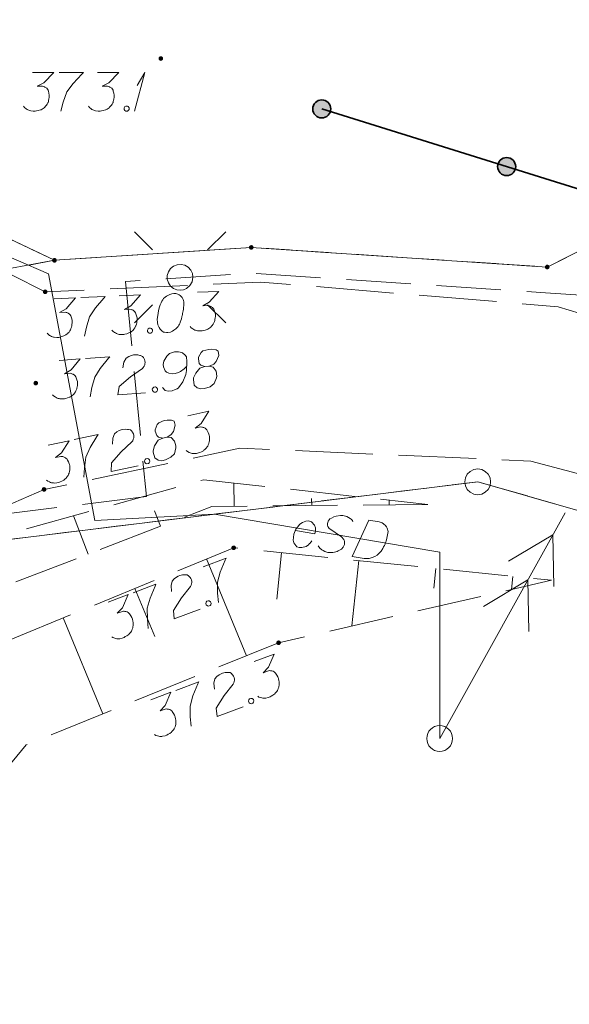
# Model space of a CAD drawing. Header units: metres. Extents: x 5555129 to 5555568, y 5636170 to 5636517.
# Tile 14 of 162: x 5555198 to 5555209, y 5636253 to 5636272. Entities that reach past the tile are written whole.
import ezdxf

# ---------------------------------------------------------------- set-up
doc = ezdxf.new("R2010")
doc.units = ezdxf.units.M
doc.header["$MEASUREMENT"] = 0
for name, pattern in [('05-linia 2.5 1', [1.75, 1.25, -0.5]), ('L_0_05', [1.75, 1.25, -0.5]), ('L_0_06', [2, 1.5, -0.5]), ('PRZER1-1', [2, 1, -1]), ('PRZER3-1', [4, 3, -1])]:
    doc.linetypes.add(name, pattern=pattern)
for name, color, linetype, lineweight in [('#digitalizacja', 7, 'Continuous', 18), ('#skartowane', 7, 'Continuous', 18), ('#zmodyfikowane', 7, 'Continuous', 18), ('#ZUDP', 7, 'Continuous', 18)]:
    doc.layers.add(name, color=color, linetype=linetype, lineweight=lineweight)
for name, color, linetype, lineweight, true_color in [('GEPPGD', 7, 'Continuous', 18, 0x008000), ('GESDZI', 7, 'Continuous', 18, 0x0a0909), ('GESKKL', 7, 'PRZER3-1', 18, 0x008000), ('GESUZY', 7, 'PRZER1-1', 18, 0x008000)]:
    doc.layers.add(name, color=color, linetype=linetype, lineweight=lineweight, true_color=true_color)

# ---------------------------------------------------------------- blocks, each defined once
blk = doc.blocks.new('EPPGN')
blk.add_hatch(color=0).paths.add_polyline_path([(0, -0.09), (-0.027812, -0.085595), (-0.052901, -0.072812), (-0.072812, -0.052901), (-0.085595, -0.027812), (-0.09, 0), (-0.085595, 0.027812), (-0.072812, 0.052901), (-0.052901, 0.072812), (-0.027812, 0.085595), (0, 0.09), (0.027812, 0.085595), (0.052901, 0.072812), (0.072812, 0.052901), (0.085595, 0.027812), (0.09, 0), (0.085595, -0.027812), (0.072812, -0.052901), (0.052901, -0.072812), (0.027812, -0.085595)])
blk = doc.blocks.new('EPPGS')
at = {"color": 0, "flags": 128}
blk.add_lwpolyline([(0.5, 0), (0.475528, -0.154508), (0.404508, -0.293893), (0.293893, -0.404508), (0.154508, -0.475528), (0, -0.5), (-0.154508, -0.475528), (-0.293893, -0.404508), (-0.404508, -0.293893), (-0.475528, -0.154508), (-0.5, 0), (-0.475528, 0.154508), (-0.404508, 0.293893), (-0.293893, 0.404508), (-0.154508, 0.475528), (0, 0.5), (0.154508, 0.475528), (0.293893, 0.404508), (0.404508, 0.293893), (0.475528, 0.154508), (0.5, 0)], close=True, dxfattribs=at)
blk = doc.blocks.new('SUSM01_01_2')
at = {"color": 0, "flags": 128}
for points in [[(-0.353553, 0.353553), (-0.212132, 0.212132)], [(0.353553, 0.353553), (0.212132, 0.212132)], [(-0.353553, -0.353553), (-0.212132, -0.212132)], [(0.353553, -0.353553), (0.212132, -0.212132)]]:
    blk.add_lwpolyline(points, dxfattribs=at)
blk.add_lwpolyline([(0.1, 0), (0.093969, -0.034202), (0.076604, -0.064279), (0.05, -0.086603), (0.025882, -0.096593), (0, -0.1), (-0.025882, -0.096593), (-0.05, -0.086603), (-0.073305, -0.068017), (-0.090097, -0.043388), (-0.098883, -0.014904), (-0.098883, 0.014904), (-0.090097, 0.043388), (-0.073305, 0.068017), (-0.05, 0.086603), (-0.022252, 0.097493), (0.007473, 0.09972), (0.036534, 0.093087), (0.062349, 0.078183), (0.082624, 0.056332), (0.095557, 0.029476), (0.1, 0)], close=True, dxfattribs=at)
blk = doc.blocks.new('*U354')
at = {"layer": '#skartowane', "color": 7, "linetype": 'ByBlock', "lineweight": 18}
for q in [(5555200.467, 5636269.84), (5555200.521, 5636270.336)]:
    blk.add_line((5555200.668, 5636270.59), q, dxfattribs=at)

msp = doc.modelspace()

# ---------------------------------------------------------------- hatches: boundary and pattern name
at = {"layer": '#skartowane', "linetype": 'Continuous', "lineweight": 35}
h = msp.add_hatch(color=7, dxfattribs=at)
edge = h.paths.add_edge_path()
edge.add_arc((5555204.096, 5636269.885), 0.175, 0, 360)
h = msp.add_hatch(color=7, dxfattribs=at)
edge = h.paths.add_edge_path()
edge.add_arc((5555207.675, 5636268.766), 0.175, 0, 360)
at = {"layer": '#skartowane', "linetype": 'Continuous', "lineweight": 18}
h = msp.add_hatch(color=7, dxfattribs=at)
edge = h.paths.add_edge_path()
edge.add_arc((5555198.74, 5636266.34), 0.045, 0, 360)
h = msp.add_hatch(color=7, dxfattribs=at)
edge = h.paths.add_edge_path()
edge.add_arc((5555198.559, 5636264.571), 0.045, 0, 360)
h = msp.add_hatch(color=7, dxfattribs=at)
edge = h.paths.add_edge_path()
edge.add_arc((5555198.719, 5636262.511), 0.045, 0, 360)
h = msp.add_hatch(color=7, dxfattribs=at)
edge = h.paths.add_edge_path()
edge.add_arc((5555202.39, 5636261.38), 0.045, 0, 360)
h = msp.add_hatch(color=7, dxfattribs=at)
edge = h.paths.add_edge_path()
edge.add_arc((5555203.26, 5636259.54), 0.045, 0, 360)
at = {"layer": '#zmodyfikowane', "linetype": 'Continuous', "lineweight": 18}
h = msp.add_hatch(color=7, dxfattribs=at)
edge = h.paths.add_edge_path()
edge.add_arc((5555200.98, 5636270.86), 0.045, 0, 360)

# ---------------------------------------------------------------- linework, layer by layer
at = {"layer": '#digitalizacja', "color": 1, "linetype": 'Continuous', "lineweight": 18}
msp.add_line((5555206.378, 5636257.685), (5555208.806, 5636262.056), dxfattribs=at)
msp.add_line((5555206.378, 5636257.685), (5555208.806, 5636262.056), dxfattribs=at)
at = {"layer": '#digitalizacja', "color": 1, "linetype": 'Continuous', "lineweight": 18, "flags": 128}
for points in [[(5555187.066, 5636274.45), (5555193.793, 5636268.86), (5555198.806, 5636266.689)], [(5555206.378, 5636257.685), (5555206.378, 5636261.296), (5555202.022, 5636262.031), (5555199.7, 5636261.907), (5555198.806, 5636266.689)], [(5555204.698, 5636261.881), (5555204.69, 5636261.906), (5555204.665, 5636261.935), (5555204.644, 5636261.95), (5555204.616, 5636261.967), (5555204.578, 5636261.985), (5555204.532, 5636261.999), (5555204.503, 5636262.004), (5555204.455, 5636262.006), (5555204.375, 5636261.99), (5555204.331, 5636261.979), (5555204.285, 5636261.957), (5555204.252, 5636261.938), (5555204.238, 5636261.923), (5555204.221, 5636261.896), (5555204.211, 5636261.873), (5555204.207, 5636261.85), (5555204.208, 5636261.82), (5555204.216, 5636261.795), (5555204.23, 5636261.768), (5555204.235, 5636261.762), (5555204.476, 5636261.595), (5555204.521, 5636261.54), (5555204.529, 5636261.52), (5555204.533, 5636261.508), (5555204.538, 5636261.465), (5555204.534, 5636261.442), (5555204.524, 5636261.419), (5555204.508, 5636261.392), (5555204.477, 5636261.355), (5555204.411, 5636261.319), (5555204.392, 5636261.31), (5555204.341, 5636261.294), (5555204.31, 5636261.288), (5555204.28, 5636261.287), (5555204.233, 5636261.289), (5555204.215, 5636261.292), (5555204.158, 5636261.307), (5555204.125, 5636261.325), (5555204.098, 5636261.342), (5555204.061, 5636261.372), (5555204.027, 5636261.419)], [(5555203.586, 5636261.715), (5555203.959, 5636261.652), (5555203.974, 5636261.71), (5555203.971, 5636261.764), (5555203.957, 5636261.82), (5555203.896, 5636261.885), (5555203.839, 5636261.9), (5555203.79, 5636261.896), (5555203.72, 5636261.872), (5555203.673, 5636261.838), (5555203.627, 5636261.78), (5555203.596, 5636261.738), (5555203.556, 5636261.642), (5555203.545, 5636261.578), (5555203.542, 5636261.525), (5555203.552, 5636261.476), (5555203.611, 5636261.4), (5555203.656, 5636261.386), (5555203.704, 5636261.384), (5555203.71, 5636261.383), (5555203.791, 5636261.405), (5555203.839, 5636261.439), (5555203.861, 5636261.465), (5555203.868, 5636261.47), (5555203.906, 5636261.518)], [(5555205.009, 5636261.918), (5555205.207, 5636261.885), (5555205.247, 5636261.872), (5555205.264, 5636261.864), (5555205.291, 5636261.847), (5555205.306, 5636261.832), (5555205.322, 5636261.818), (5555205.346, 5636261.784), (5555205.36, 5636261.758), (5555205.379, 5636261.694), (5555205.357, 5636261.566), (5555205.342, 5636261.509), (5555205.331, 5636261.481), (5555205.32, 5636261.453), (5555205.31, 5636261.425), (5555205.293, 5636261.397), (5555205.275, 5636261.364), (5555205.243, 5636261.316), (5555205.228, 5636261.295), (5555205.17, 5636261.238), (5555205.124, 5636261.21), (5555205.072, 5636261.189), (5555205.016, 5636261.175), (5555204.967, 5636261.171), (5555204.914, 5636261.174), (5555204.687, 5636261.212), (5555205.009, 5636261.918)], [(5555207.713, 5636261.118), (5555208.571, 5636261.633), (5555208.587, 5636260.633)], [(5555207.713, 5636261.118), (5555208.571, 5636261.633), (5555208.587, 5636260.633)], [(5555207.227, 5636260.244), (5555208.085, 5636260.758), (5555208.102, 5636259.759)], [(5555207.227, 5636260.244), (5555208.085, 5636260.758), (5555208.102, 5636259.759)]]:
    msp.add_lwpolyline(points, dxfattribs=at)
at = {"layer": '#digitalizacja', "color": 7, "linetype": 'Continuous', "lineweight": 18}
msp.add_circle((5555206.378, 5636257.685), 0.25, dxfattribs=at)
at = {"layer": '#skartowane', "color": 7, "linetype": 'L_0_06', "lineweight": 18, "flags": 128}
msp.add_lwpolyline([(5555319.91, 5636279.38), (5555323.03, 5636275.28), (5555329.28, 5636268.46), (5555334.03, 5636263.4), (5555345.03, 5636252.49), (5555346.54, 5636251.45), (5555345.73, 5636247.93), (5555332.42, 5636261.49), (5555327.2, 5636266.8), (5555317.86, 5636277.41), (5555315.42, 5636280.01), (5555313.35, 5636281.16), (5555310.91, 5636281.48), (5555308.55, 5636280.93), (5555307.33, 5636278.49), (5555300.21, 5636263.98), (5555298.84, 5636260.31), (5555299.74, 5636259.03), (5555298.26, 5636255.27), (5555297.04, 5636255.1), (5555292.88, 5636247), (5555292.08, 5636246.05), (5555288.59, 5636239.37), (5555285.9, 5636234.86), (5555282.53, 5636231.41), (5555279.83, 5636229.99), (5555275.41, 5636228.95), (5555271.53, 5636229.31), (5555268.13, 5636230.4), (5555264.62, 5636232.17), (5555253.07, 5636239.68), (5555243.27, 5636245.93), (5555229.11, 5636254.41), (5555220.5, 5636258.77), (5555213.45, 5636261.65), (5555208.14, 5636263.06), (5555202.51, 5636263.31), (5555198.72, 5636262.51), (5555193.02, 5636260.05), (5555189.79, 5636257.33), (5555186.81, 5636252.47), (5555184.72, 5636245.33), (5555179.71, 5636245.97), (5555181.09, 5636251.46), (5555182.84, 5636255.67), (5555185.21, 5636259.68), (5555188.88, 5636264.05), (5555188.73, 5636266.82), (5555186.51, 5636270.36), (5555177.24, 5636279.14), (5555172.12, 5636284.35), (5555168.67, 5636288.73), (5555165.68, 5636293.64), (5555163.11, 5636298.61), (5555159.69, 5636305.28), (5555154.96, 5636314.88), (5555157.25, 5636316.15), (5555161.87, 5636306.69), (5555165.41, 5636299.79), (5555167.81, 5636295.12), (5555170.82, 5636290.32), (5555174.09, 5636286.04), (5555178.95, 5636281.15), (5555193.27, 5636269.09), (5555198.74, 5636266.34), (5555202.91, 5636266.53), (5555208.67, 5636266.05), (5555214.33, 5636264.32), (5555221.74, 5636261.36), (5555230.37, 5636257.02), (5555244.89, 5636248.46), (5555254.7, 5636242.22), (5555266.71, 5636234.85), (5555271.59, 5636232.9), (5555275.32, 5636232.51), (5555278.58, 5636233.38), (5555282.52, 5636236.11), (5555285.35, 5636239.7), (5555289.44, 5636247.37), (5555294.78, 5636258.52), (5555297.61, 5636265.12), (5555304.52, 5636279.57), (5555309.3, 5636287.58), (5555310.96, 5636291.13)], dxfattribs=at)
at = {"layer": '#skartowane', "color": 7, "linetype": 'Continuous', "lineweight": 35, "flags": 128}
msp.add_lwpolyline([(5555204.096, 5636269.885), (5555210.25, 5636267.96), (5555219.65, 5636285.09)], dxfattribs=at)
at = {"layer": '#skartowane', "color": 7, "linetype": 'Continuous', "lineweight": 18, "flags": 128}
for points in [[(5555198.495, 5636270.59), (5555198.909, 5636270.59), (5555198.714, 5636270.389), (5555198.584, 5636270.324), (5555198.69, 5636270.324), (5555198.714, 5636270.318), (5555198.725, 5636270.312), (5555198.737, 5636270.306), (5555198.749, 5636270.3), (5555198.773, 5636270.283), (5555198.785, 5636270.265), (5555198.796, 5636270.247), (5555198.802, 5636270.229), (5555198.814, 5636270.188), (5555198.82, 5636270.153), (5555198.82, 5636270.135), (5555198.82, 5636270.111), (5555198.814, 5636270.076), (5555198.808, 5636270.052), (5555198.802, 5636270.029), (5555198.796, 5636270.011), (5555198.79, 5636269.999), (5555198.785, 5636269.987), (5555198.779, 5636269.975), (5555198.767, 5636269.958), (5555198.749, 5636269.934), (5555198.731, 5636269.916), (5555198.72, 5636269.905), (5555198.702, 5636269.893), (5555198.684, 5636269.881), (5555198.661, 5636269.869), (5555198.649, 5636269.863), (5555198.607, 5636269.851), (5555198.572, 5636269.846), (5555198.548, 5636269.84), (5555198.507, 5636269.84), (5555198.46, 5636269.846), (5555198.442, 5636269.851), (5555198.424, 5636269.857), (5555198.407, 5636269.863), (5555198.389, 5636269.875), (5555198.371, 5636269.887), (5555198.342, 5636269.91), (5555198.324, 5636269.934)], [(5555199.009, 5636270.59), (5555199.481, 5636270.59), (5555199.452, 5636270.56), (5555199.281, 5636270.377), (5555199.162, 5636270.212), (5555199.092, 5636270.017), (5555199.044, 5636269.84)], [(5555199.753, 5636270.59), (5555200.166, 5636270.59), (5555199.971, 5636270.389), (5555199.842, 5636270.324), (5555199.948, 5636270.324), (5555199.971, 5636270.318), (5555199.983, 5636270.312), (5555199.995, 5636270.306), (5555200.007, 5636270.3), (5555200.03, 5636270.283), (5555200.042, 5636270.265), (5555200.054, 5636270.247), (5555200.06, 5636270.229), (5555200.072, 5636270.188), (5555200.078, 5636270.153), (5555200.078, 5636270.135), (5555200.078, 5636270.111), (5555200.072, 5636270.076), (5555200.066, 5636270.052), (5555200.06, 5636270.029), (5555200.054, 5636270.011), (5555200.048, 5636269.999), (5555200.042, 5636269.987), (5555200.036, 5636269.975), (5555200.025, 5636269.958), (5555200.007, 5636269.934), (5555199.989, 5636269.916), (5555199.977, 5636269.905), (5555199.96, 5636269.893), (5555199.942, 5636269.881), (5555199.918, 5636269.869), (5555199.907, 5636269.863), (5555199.865, 5636269.851), (5555199.83, 5636269.846), (5555199.806, 5636269.84), (5555199.765, 5636269.84), (5555199.718, 5636269.846), (5555199.7, 5636269.851), (5555199.682, 5636269.857), (5555199.664, 5636269.863), (5555199.647, 5636269.875), (5555199.629, 5636269.887), (5555199.599, 5636269.91), (5555199.582, 5636269.934)], [(5555200.302, 5636269.94), (5555200.332, 5636269.94), (5555200.349, 5636269.928), (5555200.367, 5636269.905), (5555200.367, 5636269.875), (5555200.349, 5636269.851), (5555200.332, 5636269.84), (5555200.302, 5636269.84), (5555200.284, 5636269.851), (5555200.267, 5636269.875), (5555200.267, 5636269.905), (5555200.284, 5636269.928), (5555200.302, 5636269.94)], [(5555198.918, 5636266.203), (5555199.331, 5636266.222), (5555199.145, 5636266.013), (5555199.019, 5636265.942), (5555199.125, 5636265.947), (5555199.149, 5636265.942), (5555199.161, 5636265.937), (5555199.173, 5636265.931), (5555199.185, 5636265.926), (5555199.209, 5636265.909), (5555199.222, 5636265.892), (5555199.235, 5636265.875), (5555199.241, 5636265.858), (5555199.255, 5636265.817), (5555199.262, 5636265.782), (5555199.263, 5636265.764), (5555199.264, 5636265.74), (5555199.26, 5636265.705), (5555199.255, 5636265.681), (5555199.25, 5636265.657), (5555199.245, 5636265.639), (5555199.24, 5636265.627), (5555199.235, 5636265.615), (5555199.229, 5636265.603), (5555199.218, 5636265.585), (5555199.202, 5636265.56), (5555199.185, 5636265.542), (5555199.173, 5636265.529), (5555199.156, 5636265.517), (5555199.139, 5636265.504), (5555199.116, 5636265.491), (5555199.105, 5636265.485), (5555199.064, 5636265.471), (5555199.029, 5636265.464), (5555199.005, 5636265.457), (5555198.964, 5636265.455), (5555198.917, 5636265.459), (5555198.899, 5636265.464), (5555198.881, 5636265.469), (5555198.863, 5636265.474), (5555198.844, 5636265.485), (5555198.826, 5636265.496), (5555198.796, 5636265.518), (5555198.777, 5636265.541)], [(5555199.431, 5636266.227), (5555199.903, 5636266.248), (5555199.875, 5636266.217), (5555199.712, 5636266.027), (5555199.602, 5636265.856), (5555199.54, 5636265.658), (5555199.501, 5636265.479)], [(5555200.175, 5636266.261), (5555200.587, 5636266.28), (5555200.402, 5636266.07), (5555200.275, 5636265.999), (5555200.381, 5636266.004), (5555200.405, 5636265.999), (5555200.417, 5636265.994), (5555200.429, 5636265.989), (5555200.441, 5636265.983), (5555200.466, 5636265.967), (5555200.478, 5636265.949), (5555200.491, 5636265.932), (5555200.498, 5636265.915), (5555200.511, 5636265.874), (5555200.519, 5636265.839), (5555200.52, 5636265.821), (5555200.521, 5636265.798), (5555200.517, 5636265.762), (5555200.512, 5636265.738), (5555200.507, 5636265.714), (5555200.502, 5636265.696), (5555200.496, 5636265.684), (5555200.491, 5636265.672), (5555200.486, 5636265.66), (5555200.475, 5636265.642), (5555200.458, 5636265.617), (5555200.441, 5636265.599), (5555200.43, 5636265.587), (5555200.413, 5636265.574), (5555200.396, 5636265.561), (5555200.373, 5636265.549), (5555200.361, 5636265.542), (5555200.32, 5636265.528), (5555200.285, 5636265.521), (5555200.262, 5636265.514), (5555200.221, 5636265.512), (5555200.173, 5636265.516), (5555200.155, 5636265.521), (5555200.137, 5636265.526), (5555200.119, 5636265.531), (5555200.101, 5636265.542), (5555200.083, 5636265.553), (5555200.052, 5636265.575), (5555200.033, 5636265.598)], [(5555201.242, 5636266.309), (5555201.23, 5636266.309), (5555201.195, 5636266.301), (5555201.172, 5636266.294), (5555201.155, 5636266.288), (5555201.126, 5636266.274), (5555201.091, 5636266.255), (5555201.062, 5636266.236), (5555201.034, 5636266.211), (5555201.017, 5636266.187), (5555201.001, 5636266.156), (5555200.985, 5636266.126), (5555200.969, 5636266.09), (5555200.958, 5636266.066), (5555200.948, 5636266.03), (5555200.933, 5636265.97), (5555200.919, 5636265.881), (5555200.91, 5636265.81), (5555200.913, 5636265.745), (5555200.921, 5636265.698), (5555200.947, 5636265.646), (5555200.966, 5636265.617), (5555200.998, 5636265.583), (5555201.034, 5636265.561), (5555201.052, 5636265.556), (5555201.088, 5636265.552), (5555201.117, 5636265.553), (5555201.164, 5636265.561), (5555201.205, 5636265.575), (5555201.234, 5636265.594), (5555201.273, 5636265.625), (5555201.29, 5636265.644), (5555201.313, 5636265.668), (5555201.329, 5636265.693), (5555201.34, 5636265.711), (5555201.351, 5636265.741), (5555201.356, 5636265.753), (5555201.367, 5636265.783), (5555201.377, 5636265.819), (5555201.387, 5636265.855), (5555201.392, 5636265.879), (5555201.397, 5636265.897), (5555201.402, 5636265.921), (5555201.411, 5636265.974), (5555201.416, 5636266.004), (5555201.42, 5636266.034), (5555201.424, 5636266.075), (5555201.428, 5636266.129), (5555201.427, 5636266.146), (5555201.42, 5636266.17), (5555201.413, 5636266.193), (5555201.394, 5636266.228), (5555201.375, 5636266.25), (5555201.357, 5636266.267), (5555201.332, 5636266.284), (5555201.308, 5636266.295), (5555201.29, 5636266.3), (5555201.272, 5636266.305), (5555201.242, 5636266.309)], [(5555201.691, 5636266.33), (5555202.104, 5636266.349), (5555201.918, 5636266.139), (5555201.791, 5636266.068), (5555201.897, 5636266.073), (5555201.921, 5636266.068), (5555201.933, 5636266.063), (5555201.945, 5636266.058), (5555201.957, 5636266.052), (5555201.982, 5636266.036), (5555201.994, 5636266.018), (5555202.007, 5636266.001), (5555202.014, 5636265.984), (5555202.027, 5636265.943), (5555202.035, 5636265.908), (5555202.036, 5636265.89), (5555202.037, 5636265.867), (5555202.033, 5636265.831), (5555202.028, 5636265.807), (5555202.023, 5636265.783), (5555202.018, 5636265.765), (5555202.012, 5636265.753), (5555202.007, 5636265.741), (5555202.002, 5636265.729), (5555201.991, 5636265.711), (5555201.974, 5636265.687), (5555201.957, 5636265.668), (5555201.946, 5636265.656), (5555201.929, 5636265.643), (5555201.912, 5636265.631), (5555201.889, 5636265.618), (5555201.877, 5636265.611), (5555201.836, 5636265.597), (5555201.801, 5636265.59), (5555201.778, 5636265.583), (5555201.737, 5636265.581), (5555201.689, 5636265.585), (5555201.671, 5636265.59), (5555201.653, 5636265.595), (5555201.635, 5636265.6), (5555201.617, 5636265.611), (5555201.599, 5636265.622), (5555201.568, 5636265.644), (5555201.549, 5636265.667)], [(5555200.753, 5636265.637), (5555200.782, 5636265.638), (5555200.8, 5636265.627), (5555200.819, 5636265.604), (5555200.821, 5636265.575), (5555200.804, 5636265.55), (5555200.787, 5636265.538), (5555200.757, 5636265.536), (5555200.739, 5636265.547), (5555200.72, 5636265.57), (5555200.719, 5636265.6), (5555200.736, 5636265.624), (5555200.753, 5636265.637)], [(5555199.521, 5636265.049), (5555199.992, 5636265.083), (5555199.965, 5636265.052), (5555199.808, 5636264.857), (5555199.702, 5636264.683), (5555199.645, 5636264.484), (5555199.611, 5636264.304)], [(5555200.245, 5636264.865), (5555200.266, 5636264.979), (5555200.308, 5636265.053), (5555200.359, 5636265.086), (5555200.411, 5636265.108), (5555200.452, 5636265.117), (5555200.481, 5636265.119), (5555200.535, 5636265.117), (5555200.571, 5636265.107), (5555200.589, 5636265.103), (5555200.626, 5636265.088), (5555200.645, 5636265.065), (5555200.658, 5636265.043), (5555200.666, 5636265.026), (5555200.673, 5636265.002), (5555200.675, 5636264.973), (5555200.672, 5636264.943), (5555200.667, 5636264.925), (5555200.657, 5636264.901), (5555200.641, 5636264.876), (5555200.625, 5636264.857), (5555200.394, 5636264.692), (5555200.176, 5636264.505), (5555200.147, 5636264.343), (5555200.683, 5636264.381)], [(5555201.012, 5636264.488), (5555201.064, 5636264.427), (5555201.119, 5636264.413), (5555201.201, 5636264.419), (5555201.258, 5636264.447), (5555201.293, 5636264.461), (5555201.321, 5636264.481), (5555201.407, 5636264.594), (5555201.462, 5636264.74), (5555201.474, 5636264.818), (5555201.485, 5636264.99), (5555201.479, 5636265.079), (5555201.453, 5636265.112), (5555201.402, 5636265.156), (5555201.384, 5636265.166), (5555201.323, 5636265.18), (5555201.247, 5636265.174), (5555201.189, 5636265.158), (5555201.148, 5636265.143), (5555201.093, 5636265.092), (5555201.041, 5636264.994), (5555201.027, 5636264.933), (5555201.031, 5636264.886), (5555201.066, 5636264.812), (5555201.092, 5636264.784), (5555201.135, 5636264.764), (5555201.206, 5636264.751), (5555201.26, 5636264.755), (5555201.323, 5636264.777), (5555201.363, 5636264.798), (5555201.43, 5636264.85), (5555201.463, 5636264.882), (5555201.48, 5636264.901)], [(5555201.83, 5636264.891), (5555201.912, 5636264.897), (5555201.935, 5636264.904), (5555202.004, 5636264.939), (5555202.054, 5636264.99), (5555202.104, 5636265.106), (5555202.092, 5636265.188), (5555202.049, 5636265.215), (5555201.965, 5636265.226), (5555201.906, 5636265.222), (5555201.796, 5636265.196), (5555201.763, 5636265.164), (5555201.71, 5636265.072), (5555201.706, 5636265.042), (5555201.725, 5636264.954), (5555201.751, 5636264.921), (5555201.83, 5636264.891), (5555201.737, 5636264.86), (5555201.655, 5636264.766), (5555201.615, 5636264.674), (5555201.611, 5636264.644), (5555201.625, 5636264.533), (5555201.682, 5636264.478), (5555201.755, 5636264.459), (5555201.825, 5636264.464), (5555201.935, 5636264.502), (5555202.014, 5636264.561), (5555202.059, 5636264.671), (5555202.062, 5636264.706), (5555202.05, 5636264.8), (5555201.996, 5636264.879), (5555201.912, 5636264.897)], [(5555199.009, 5636265.012), (5555199.421, 5636265.042), (5555199.241, 5636264.827), (5555199.116, 5636264.753), (5555199.222, 5636264.761), (5555199.246, 5636264.757), (5555199.259, 5636264.752), (5555199.271, 5636264.747), (5555199.283, 5636264.742), (5555199.308, 5636264.726), (5555199.321, 5636264.709), (5555199.334, 5636264.692), (5555199.341, 5636264.675), (5555199.356, 5636264.635), (5555199.364, 5636264.6), (5555199.366, 5636264.582), (5555199.367, 5636264.558), (5555199.364, 5636264.523), (5555199.36, 5636264.499), (5555199.356, 5636264.475), (5555199.351, 5636264.457), (5555199.346, 5636264.444), (5555199.341, 5636264.432), (5555199.336, 5636264.42), (5555199.325, 5636264.401), (5555199.309, 5636264.377), (5555199.293, 5636264.358), (5555199.282, 5636264.345), (5555199.265, 5636264.332), (5555199.249, 5636264.319), (5555199.226, 5636264.305), (5555199.215, 5636264.299), (5555199.174, 5636264.284), (5555199.139, 5636264.275), (5555199.116, 5636264.268), (5555199.075, 5636264.265), (5555199.027, 5636264.267), (5555199.009, 5636264.272), (5555198.991, 5636264.276), (5555198.973, 5636264.281), (5555198.955, 5636264.292), (5555198.936, 5636264.302), (5555198.905, 5636264.323), (5555198.885, 5636264.346)], [(5555200.846, 5636264.494), (5555200.876, 5636264.496), (5555200.894, 5636264.486), (5555200.914, 5636264.463), (5555200.916, 5636264.434), (5555200.9, 5636264.409), (5555200.883, 5636264.396), (5555200.853, 5636264.394), (5555200.835, 5636264.404), (5555200.816, 5636264.427), (5555200.813, 5636264.456), (5555200.829, 5636264.481), (5555200.846, 5636264.494)], [(5555201.503, 5636263.94), (5555201.908, 5636264.026), (5555201.758, 5636263.789), (5555201.645, 5636263.699), (5555201.749, 5636263.721), (5555201.773, 5636263.72), (5555201.786, 5636263.716), (5555201.799, 5636263.713), (5555201.811, 5636263.71), (5555201.838, 5636263.697), (5555201.853, 5636263.682), (5555201.868, 5636263.667), (5555201.878, 5636263.651), (5555201.898, 5636263.613), (5555201.911, 5636263.58), (5555201.915, 5636263.562), (5555201.92, 5636263.539), (5555201.921, 5636263.503), (5555201.92, 5636263.479), (5555201.919, 5636263.455), (5555201.917, 5636263.436), (5555201.914, 5636263.424), (5555201.911, 5636263.411), (5555201.907, 5636263.398), (5555201.899, 5636263.378), (5555201.887, 5636263.351), (5555201.873, 5636263.33), (5555201.864, 5636263.316), (5555201.849, 5636263.301), (5555201.834, 5636263.286), (5555201.814, 5636263.27), (5555201.803, 5636263.261), (5555201.765, 5636263.241), (5555201.732, 5636263.228), (5555201.71, 5636263.217), (5555201.67, 5636263.209), (5555201.622, 5636263.205), (5555201.604, 5636263.207), (5555201.585, 5636263.209), (5555201.566, 5636263.211), (5555201.547, 5636263.219), (5555201.527, 5636263.227), (5555201.493, 5636263.244), (5555201.471, 5636263.264)], [(5555201.016, 5636263.505), (5555201.096, 5636263.523), (5555201.118, 5636263.533), (5555201.182, 5636263.577), (5555201.224, 5636263.634), (5555201.258, 5636263.756), (5555201.236, 5636263.836), (5555201.189, 5636263.856), (5555201.105, 5636263.856), (5555201.047, 5636263.844), (5555200.941, 5636263.803), (5555200.912, 5636263.767), (5555200.873, 5636263.668), (5555200.873, 5636263.638), (5555200.903, 5636263.554), (5555200.933, 5636263.524), (5555201.016, 5636263.505), (5555200.928, 5636263.463), (5555200.86, 5636263.358), (5555200.832, 5636263.261), (5555200.832, 5636263.231), (5555200.861, 5636263.123), (5555200.925, 5636263.076), (5555200.999, 5636263.067), (5555201.069, 5636263.082), (5555201.172, 5636263.134), (5555201.242, 5636263.203), (5555201.272, 5636263.318), (5555201.271, 5636263.354), (5555201.245, 5636263.445), (5555201.182, 5636263.516), (5555201.096, 5636263.523)], [(5555199.302, 5636263.476), (5555199.764, 5636263.573), (5555199.741, 5636263.538), (5555199.612, 5636263.324), (5555199.53, 5636263.138), (5555199.501, 5636262.932), (5555199.491, 5636262.749)], [(5555200.044, 5636263.391), (5555200.05, 5636263.507), (5555200.081, 5636263.586), (5555200.127, 5636263.626), (5555200.175, 5636263.654), (5555200.215, 5636263.668), (5555200.244, 5636263.674), (5555200.297, 5636263.68), (5555200.334, 5636263.675), (5555200.352, 5636263.673), (5555200.391, 5636263.663), (5555200.413, 5636263.644), (5555200.429, 5636263.623), (5555200.439, 5636263.607), (5555200.45, 5636263.585), (5555200.456, 5636263.556), (5555200.456, 5636263.526), (5555200.454, 5636263.508), (5555200.447, 5636263.482), (5555200.435, 5636263.455), (5555200.421, 5636263.434), (5555200.215, 5636263.24), (5555200.025, 5636263.025), (5555200.017, 5636262.86), (5555200.543, 5636262.971)], [(5555198.799, 5636263.37), (5555199.204, 5636263.455), (5555199.054, 5636263.218), (5555198.941, 5636263.128), (5555199.045, 5636263.15), (5555199.069, 5636263.149), (5555199.082, 5636263.146), (5555199.095, 5636263.142), (5555199.107, 5636263.139), (5555199.134, 5636263.126), (5555199.149, 5636263.112), (5555199.165, 5636263.097), (5555199.174, 5636263.081), (5555199.194, 5636263.043), (5555199.207, 5636263.009), (5555199.211, 5636262.992), (5555199.216, 5636262.969), (5555199.217, 5636262.933), (5555199.216, 5636262.908), (5555199.216, 5636262.884), (5555199.213, 5636262.866), (5555199.21, 5636262.853), (5555199.207, 5636262.84), (5555199.203, 5636262.827), (5555199.195, 5636262.807), (5555199.183, 5636262.781), (5555199.169, 5636262.76), (5555199.16, 5636262.746), (5555199.145, 5636262.73), (5555199.13, 5636262.715), (5555199.11, 5636262.699), (5555199.099, 5636262.691), (5555199.061, 5636262.67), (5555199.028, 5636262.657), (5555199.006, 5636262.647), (5555198.966, 5636262.638), (5555198.918, 5636262.634), (5555198.9, 5636262.636), (5555198.881, 5636262.638), (5555198.862, 5636262.641), (5555198.843, 5636262.648), (5555198.823, 5636262.656), (5555198.789, 5636262.673), (5555198.767, 5636262.693)], [(5555200.69, 5636263.105), (5555200.719, 5636263.111), (5555200.738, 5636263.103), (5555200.761, 5636263.084), (5555200.767, 5636263.055), (5555200.754, 5636263.028), (5555200.739, 5636263.013), (5555200.71, 5636263.006), (5555200.691, 5636263.014), (5555200.668, 5636263.034), (5555200.662, 5636263.063), (5555200.675, 5636263.09), (5555200.69, 5636263.105)], [(5555202.4, 5636262.184), (5555202.396, 5636262.635)], [(5555203.9, 5636262.198), (5555203.899, 5636262.334)], [(5555205.4, 5636262.213), (5555205.399, 5636262.303)], [(5555200.971, 5636261.796), (5555200.855, 5636262.099)], [(5555199.571, 5636261.257), (5555199.287, 5636261.997)], [(5555203.317, 5636261.285), (5555203.225, 5636260.387)], [(5555201.799, 5636261.011), (5555202.242, 5636261.176), (5555202.224, 5636261.138), (5555202.127, 5636260.907), (5555202.074, 5636260.711), (5555202.076, 5636260.503), (5555202.093, 5636260.321)], [(5555201.865, 5636261.164), (5555202.637, 5636259.288)], [(5555204.81, 5636261.132), (5555204.68, 5636259.865)], [(5555206.302, 5636260.979), (5555206.263, 5636260.599)], [(5555200.442, 5636260.508), (5555200.885, 5636260.672), (5555200.868, 5636260.634), (5555200.771, 5636260.403), (5555200.718, 5636260.207), (5555200.719, 5636260), (5555200.737, 5636259.817)], [(5555201.189, 5636260.533), (5555201.178, 5636260.648), (5555201.197, 5636260.731), (5555201.237, 5636260.778), (5555201.28, 5636260.813), (5555201.317, 5636260.833), (5555201.345, 5636260.843), (5555201.397, 5636260.856), (5555201.434, 5636260.857), (5555201.453, 5636260.858), (5555201.492, 5636260.853), (5555201.517, 5636260.837), (5555201.536, 5636260.819), (5555201.548, 5636260.805), (5555201.562, 5636260.785), (5555201.572, 5636260.757), (5555201.577, 5636260.727), (5555201.577, 5636260.709), (5555201.574, 5636260.682), (5555201.566, 5636260.654), (5555201.556, 5636260.631), (5555201.38, 5636260.409), (5555201.224, 5636260.168), (5555201.24, 5636260.004), (5555201.744, 5636260.191)], [(5555207.794, 5636260.826), (5555207.768, 5636260.573)], [(5555200.478, 5636260.594), (5555200.862, 5636259.659)], [(5555199.961, 5636260.329), (5555200.348, 5636260.473), (5555200.236, 5636260.217), (5555200.136, 5636260.111), (5555200.236, 5636260.148), (5555200.26, 5636260.15), (5555200.273, 5636260.149), (5555200.286, 5636260.148), (5555200.3, 5636260.146), (5555200.328, 5636260.138), (5555200.345, 5636260.125), (5555200.362, 5636260.113), (5555200.374, 5636260.098), (5555200.4, 5636260.064), (5555200.417, 5636260.032), (5555200.424, 5636260.016), (5555200.432, 5636259.994), (5555200.439, 5636259.958), (5555200.441, 5636259.934), (5555200.444, 5636259.91), (5555200.445, 5636259.891), (5555200.443, 5636259.878), (5555200.442, 5636259.865), (5555200.44, 5636259.852), (5555200.435, 5636259.831), (5555200.427, 5636259.803), (5555200.417, 5636259.78), (5555200.41, 5636259.765), (5555200.397, 5636259.748), (5555200.385, 5636259.731), (5555200.367, 5636259.711), (5555200.358, 5636259.702), (5555200.323, 5636259.676), (5555200.292, 5636259.658), (5555200.272, 5636259.644), (5555200.233, 5636259.63), (5555200.187, 5636259.619), (5555200.168, 5636259.619), (5555200.149, 5636259.618), (5555200.131, 5636259.617), (5555200.11, 5636259.622), (5555200.089, 5636259.627), (5555200.053, 5636259.639), (5555200.028, 5636259.655)], [(5555201.87, 5636260.345), (5555201.897, 5636260.355), (5555201.918, 5636260.35), (5555201.943, 5636260.334), (5555201.953, 5636260.307), (5555201.945, 5636260.278), (5555201.932, 5636260.261), (5555201.905, 5636260.251), (5555201.884, 5636260.256), (5555201.859, 5636260.272), (5555201.849, 5636260.299), (5555201.857, 5636260.328), (5555201.87, 5636260.345)], [(5555199.09, 5636260.023), (5555199.856, 5636258.162)], [(5555202.787, 5636259.178), (5555203.175, 5636259.322), (5555203.062, 5636259.066), (5555202.963, 5636258.96), (5555203.062, 5636258.997), (5555203.086, 5636259), (5555203.1, 5636258.998), (5555203.113, 5636258.997), (5555203.126, 5636258.995), (5555203.154, 5636258.987), (5555203.171, 5636258.975), (5555203.189, 5636258.962), (5555203.2, 5636258.948), (5555203.226, 5636258.913), (5555203.244, 5636258.882), (5555203.25, 5636258.865), (5555203.258, 5636258.843), (5555203.265, 5636258.808), (5555203.268, 5636258.783), (5555203.27, 5636258.759), (5555203.271, 5636258.741), (5555203.269, 5636258.728), (5555203.268, 5636258.714), (5555203.267, 5636258.701), (5555203.262, 5636258.681), (5555203.253, 5636258.652), (5555203.243, 5636258.629), (5555203.236, 5636258.614), (5555203.223, 5636258.597), (5555203.211, 5636258.58), (5555203.193, 5636258.561), (5555203.184, 5636258.551), (5555203.149, 5636258.525), (5555203.118, 5636258.508), (5555203.098, 5636258.494), (5555203.059, 5636258.479), (5555203.013, 5636258.469), (5555202.994, 5636258.468), (5555202.976, 5636258.467), (5555202.957, 5636258.467), (5555202.936, 5636258.471), (5555202.915, 5636258.476), (5555202.88, 5636258.488), (5555202.855, 5636258.504)], [(5555202.017, 5636258.64), (5555202.005, 5636258.756), (5555202.025, 5636258.839), (5555202.065, 5636258.885), (5555202.108, 5636258.92), (5555202.145, 5636258.94), (5555202.173, 5636258.95), (5555202.225, 5636258.963), (5555202.262, 5636258.964), (5555202.28, 5636258.965), (5555202.32, 5636258.961), (5555202.345, 5636258.945), (5555202.364, 5636258.927), (5555202.376, 5636258.912), (5555202.389, 5636258.892), (5555202.4, 5636258.864), (5555202.404, 5636258.835), (5555202.405, 5636258.816), (5555202.402, 5636258.79), (5555202.394, 5636258.761), (5555202.383, 5636258.739), (5555202.208, 5636258.516), (5555202.052, 5636258.275), (5555202.068, 5636258.111), (5555202.572, 5636258.299)], [(5555201.27, 5636258.615), (5555201.713, 5636258.78), (5555201.696, 5636258.742), (5555201.599, 5636258.511), (5555201.546, 5636258.314), (5555201.547, 5636258.107), (5555201.564, 5636257.924)], [(5555200.789, 5636258.436), (5555201.176, 5636258.58), (5555201.063, 5636258.324), (5555200.964, 5636258.218), (5555201.064, 5636258.255), (5555201.088, 5636258.258), (5555201.101, 5636258.256), (5555201.114, 5636258.255), (5555201.127, 5636258.254), (5555201.156, 5636258.245), (5555201.173, 5636258.233), (5555201.19, 5636258.22), (5555201.202, 5636258.206), (5555201.227, 5636258.171), (5555201.245, 5636258.14), (5555201.251, 5636258.123), (5555201.26, 5636258.101), (5555201.266, 5636258.066), (5555201.269, 5636258.042), (5555201.272, 5636258.017), (5555201.272, 5636257.999), (5555201.271, 5636257.986), (5555201.27, 5636257.972), (5555201.268, 5636257.959), (5555201.263, 5636257.939), (5555201.255, 5636257.91), (5555201.244, 5636257.888), (5555201.237, 5636257.872), (5555201.225, 5636257.855), (5555201.212, 5636257.838), (5555201.194, 5636257.819), (5555201.185, 5636257.809), (5555201.151, 5636257.783), (5555201.12, 5636257.766), (5555201.099, 5636257.752), (5555201.061, 5636257.737), (5555201.014, 5636257.727), (5555200.996, 5636257.726), (5555200.977, 5636257.725), (5555200.958, 5636257.725), (5555200.938, 5636257.73), (5555200.917, 5636257.734), (5555200.881, 5636257.746), (5555200.856, 5636257.762)], [(5555202.698, 5636258.452), (5555202.725, 5636258.463), (5555202.746, 5636258.458), (5555202.771, 5636258.442), (5555202.781, 5636258.414), (5555202.773, 5636258.386), (5555202.76, 5636258.368), (5555202.733, 5636258.358), (5555202.712, 5636258.363), (5555202.687, 5636258.379), (5555202.677, 5636258.407), (5555202.685, 5636258.435), (5555202.698, 5636258.452)]]:
    msp.add_lwpolyline(points, dxfattribs=at)
at = {"layer": '#skartowane', "color": 7, "linetype": 'L_0_05', "lineweight": 18, "flags": 128}
for points in [[(5555206.15, 5636262.22), (5555201.97, 5636262.18), (5555196.25, 5636259.98), (5555191.34, 5636256.26), (5555187.79, 5636250.65), (5555186.56, 5636244.69), (5555185.77, 5636244.88), (5555187.04, 5636251.19), (5555190.47, 5636256.84), (5555195.92, 5636261.06), (5555201.81, 5636262.7), (5555206.15, 5636262.22)], [(5555203.26, 5636259.54), (5555198.37, 5636257.56), (5555194.83, 5636253.26), (5555191.71, 5636248.62), (5555191.41, 5636243.25), (5555187.34, 5636244.58), (5555188.53, 5636250.19), (5555192.22, 5636255.53), (5555196.7, 5636259.04), (5555202.39, 5636261.38), (5555208.54, 5636260.75), (5555203.26, 5636259.54)]]:
    msp.add_lwpolyline(points, close=True, dxfattribs=at)
at = {"layer": '#skartowane', "color": 7, "linetype": 'Continuous', "lineweight": 35}
for centre in [(5555204.096, 5636269.885), (5555207.675, 5636268.766)]:
    msp.add_circle(centre, 0.175, dxfattribs=at)
at = {"layer": '#ZUDP', "color": 1, "linetype": '05-linia 2.5 1', "lineweight": 18}
msp.add_line((5555200.294, 5636266.539), (5555200.701, 5636262.373), dxfattribs=at)
at = {"layer": '#ZUDP', "color": 1, "linetype": '05-linia 2.5 1', "lineweight": 18, "flags": 128}
for points in [[(5555269.271, 5636235.047), (5555264.77, 5636237.281), (5555255.378, 5636243.574), (5555215.913, 5636265.819), (5555208.427, 5636266.321), (5555202.73, 5636266.699), (5555200.294, 5636266.539)], [(5555200.701, 5636262.373), (5555195.951, 5636261.788), (5555190.505, 5636257.443), (5555186.475, 5636249.052), (5555185.859, 5636245.891), (5555184.549, 5636238.277), (5555184.302, 5636221.979)]]:
    msp.add_lwpolyline(points, dxfattribs=at)
at = {"layer": 'GESDZI', "color": 96, "linetype": 'Continuous', "lineweight": 18, "flags": 128}
for points in [[(5555210.74, 5636267.97), (5555208.46, 5636266.82), (5555202.73, 5636267.2), (5555198.92, 5636266.95), (5555193.68, 5636269.44), (5555177.22, 5636283.54), (5555171.33, 5636290.55), (5555168.09, 5636295.87), (5555152.11, 5636327.91), (5555140.07, 5636349.47), (5555138.419, 5636351.998)], [(5555138.419, 5636351.998), (5555140.07, 5636349.47), (5555152.11, 5636327.91), (5555168.09, 5636295.87), (5555171.33, 5636290.55), (5555177.22, 5636283.54), (5555193.68, 5636269.44), (5555198.92, 5636266.95), (5555194.751, 5636266.179), (5555190.254, 5636262.036), (5555175.305, 5636278.922)], [(5555181.37, 5636197.215), (5555180.879, 5636235.703), (5555180.847, 5636237.963), (5555184.375, 5636256.62), (5555190.254, 5636262.036), (5555194.751, 5636266.179), (5555198.92, 5636266.95), (5555202.73, 5636267.2), (5555208.46, 5636266.82), (5555210.74, 5636267.97), (5555216.06, 5636266.31), (5555255.64, 5636244), (5555265.022, 5636237.714), (5555269.493, 5636235.495), (5555274.997, 5636234.98), (5555279.944, 5636236.523)], [(5555280.777, 5636227.568), (5555269.6, 5636229.495), (5555252.779, 5636239.857), (5555235.065, 5636250.769), (5555217.688, 5636259.628), (5555207.115, 5636262.659), (5555196.152, 5636261.309), (5555188.125, 5636254.905), (5555186.351, 5636245.801), (5555184.846, 5636238.084), (5555184.758, 5636205.86), (5555186.215, 5636197.478)]]:
    msp.add_lwpolyline(points, dxfattribs=at)
msp.add_lwpolyline([(5555186.351, 5636245.801), (5555188.125, 5636254.905), (5555196.152, 5636261.309), (5555207.115, 5636262.659), (5555217.688, 5636259.628), (5555235.065, 5636250.769), (5555252.779, 5636239.857), (5555237.321, 5636213.996), (5555186.351, 5636245.801)], close=True, dxfattribs=at)
at = {"layer": 'GESKKL', "color": 96, "linetype": 'PRZER3-1', "lineweight": 18, "ltscale": 0.5, "true_color": 0x008000}
msp.add_lwpolyline([(5555200.497, 5636321.76), (5555177.22, 5636283.54), (5555193.68, 5636269.44), (5555198.92, 5636266.95), (5555202.73, 5636267.2), (5555208.46, 5636266.82), (5555210.74, 5636267.97)], dxfattribs=at)
at = {"layer": 'GESUZY', "color": 96, "linetype": 'PRZER1-1', "lineweight": 18, "ltscale": 0.5, "true_color": 0x008000}
for points in [[(5555138.419, 5636351.998), (5555140.07, 5636349.47), (5555145.81, 5636339.2), (5555152.11, 5636327.91), (5555168.09, 5636295.87), (5555171.33, 5636290.55), (5555177.22, 5636283.54), (5555193.68, 5636269.44), (5555198.92, 5636266.95), (5555194.751, 5636266.179), (5555190.254, 5636262.036), (5555180.593, 5636272.949), (5555175.305, 5636278.922), (5555167.557, 5636287.96), (5555148.596, 5636326.003), (5555136.58, 5636347.5), (5555134.827, 5636350.189)], [(5555275.249, 5636316.493), (5555282.05, 5636311.75), (5555291.92, 5636304.86), (5555284.52, 5636292.447), (5555255.64, 5636244), (5555216.06, 5636266.31), (5555210.74, 5636267.97), (5555208.46, 5636266.82), (5555202.73, 5636267.2), (5555198.92, 5636266.95), (5555193.68, 5636269.44), (5555177.22, 5636283.54), (5555171.85, 5636302.33), (5555191.001, 5636341.927)], [(5555279.944, 5636236.523), (5555274.997, 5636234.98), (5555269.493, 5636235.495), (5555265.022, 5636237.714), (5555255.64, 5636244), (5555216.06, 5636266.31), (5555210.74, 5636267.97), (5555208.46, 5636266.82), (5555202.73, 5636267.2), (5555198.92, 5636266.95), (5555194.751, 5636266.179), (5555190.254, 5636262.036), (5555184.375, 5636256.62), (5555180.847, 5636237.963), (5555180.879, 5636235.703), (5555181.144, 5636214.939), (5555181.37, 5636197.215)], [(5555186.215, 5636197.478), (5555184.758, 5636205.86), (5555184.846, 5636238.084), (5555186.351, 5636245.801), (5555188.125, 5636254.905), (5555196.152, 5636261.309), (5555207.115, 5636262.659), (5555217.688, 5636259.628), (5555235.065, 5636250.769), (5555245.34, 5636244.44), (5555252.779, 5636239.857), (5555254.635, 5636238.709), (5555259.12, 5636235.95), (5555269.6, 5636229.495), (5555274.29, 5636228.681), (5555280.777, 5636227.568)]]:
    msp.add_lwpolyline(points, dxfattribs=at)
msp.add_lwpolyline([(5555245.34, 5636244.44), (5555235.065, 5636250.769), (5555217.688, 5636259.628), (5555207.115, 5636262.659), (5555196.152, 5636261.309), (5555188.125, 5636254.905), (5555186.351, 5636245.801), (5555227.83, 5636219.92), (5555230.75, 5636225.4), (5555221.58, 5636230.73), (5555228.02, 5636241.99), (5555234.03, 5636238.6), (5555237.82, 5636244.1), (5555243.08, 5636241.4), (5555245.34, 5636244.44)], close=True, dxfattribs=at)

# ---------------------------------------------------------------- block references
at = {"layer": '#skartowane', "color": 7, "linetype": 'Continuous', "lineweight": 18}
msp.add_blockref('*U354', (0, 0), dxfattribs=at)
at = {"layer": '#ZUDP', "color": 1, "lineweight": 18, "xscale": 2.5, "yscale": 2.5, "zscale": 2.5, "rotation": 359.9999974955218}
msp.add_blockref('SUSM01_01_2', (5555201.352, 5636266.621), dxfattribs=at)
at = {"layer": 'GEPPGD', "color": 96, "lineweight": 18, "true_color": 0x008000, "xscale": 0.5, "yscale": 0.5, "zscale": 0.5, "rotation": 90}
for name, p in [('EPPGN', (5555202.73, 5636267.2)), ('EPPGN', (5555198.92, 5636266.95)), ('EPPGN', (5555208.46, 5636266.82)), ('EPPGS', (5555207.115, 5636262.659))]:
    msp.add_blockref(name, p, dxfattribs=at)

doc.saveas('drawing.dxf')
